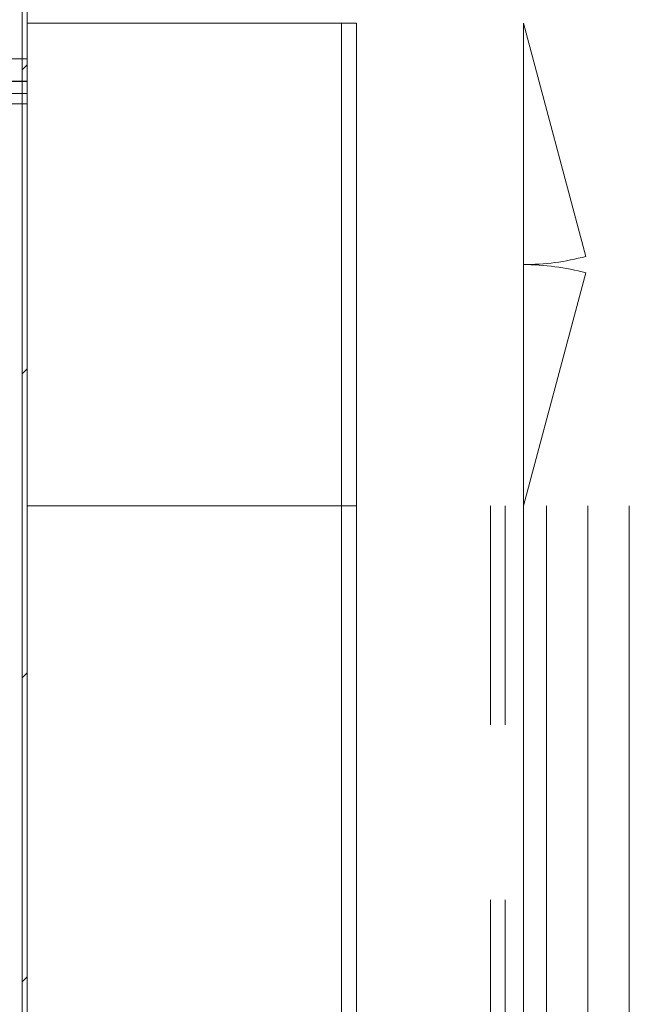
# Model space of a CAD drawing. Header units: millimetres. Extents: x -28277 to 305935, y -19284 to 4746.
# Tile 162 of 256: x 161459 to 162196, y 168 to 1359. Entities that reach past the tile are written whole.
import ezdxf

# ---------------------------------------------------------------- set-up
doc = ezdxf.new("R2010")
doc.units = ezdxf.units.MM
doc.header["$MEASUREMENT"] = 0
doc.linetypes.add('Hidden Line', pattern=[635, 423.333333, -211.666667])
doc.linetypes.add('Wipeout_Contour', pattern=[1000, 0, -1000])
doc.layers.add('Nuevo_08_E_Envans secs', color=7, linetype='Continuous')
doc.layers.add('Nuevo_09_EI_Mobiliari cuines', color=7, linetype='Continuous')
doc.layers.add('Nuevo_08_E_Envans secs_Pluma_Nº__1', color=7, linetype='Continuous', lineweight=5)
doc.layers.add('Nuevo_09_EI_Mobiliari cuines_Pluma_Nº__1', color=7, linetype='Continuous', lineweight=5)
doc.layers.add('Nuevo_08_E_Envans secs_Pluma_Nº__171', color=171, linetype='Continuous', lineweight=13, true_color=0xaaaaff)

# ---------------------------------------------------------------- blocks, each defined once
blk = doc.blocks.new('Armario Base 27_2')
at = {"layer": 'Nuevo_09_EI_Mobiliari cuines_Pluma_Nº__1', "color": 7, "linetype": 'Continuous', "lineweight": 5}
for p, q in [((0, -628), (900, -628)), ((0, -678), (900, -678)), ((0, -728), (900, -728))]:
    blk.add_line(p, q, dxfattribs=at)
at = {"color": 254, "linetype": 'Wipeout_Contour', "lineweight": 0, "ltscale": 2582.67947}
blk.add_wipeout([(0, -600), (900, -600), (900, 0), (0, 0)], dxfattribs=at).dxf.layer = 'Nuevo_09_EI_Mobiliari cuines'
at = {"layer": 'Nuevo_09_EI_Mobiliari cuines_Pluma_Nº__1', "color": 7, "linetype": 'Hidden Line', "lineweight": 5}
for p, q in [((0, -560), (900, -560)), ((0, -578), (900, -578))]:
    blk.add_line(p, q, dxfattribs=at)
at = {"layer": 'Nuevo_09_EI_Mobiliari cuines_Pluma_Nº__1', "color": 7, "linetype": 'Continuous', "lineweight": 5}
blk.add_line((0, -600), (900, -600), dxfattribs=at)
blk = doc.blocks.new('Muro_133_7', base_point=(161403.2, -1194))
at = {"color": 254, "linetype": 'Wipeout_Contour', "lineweight": 0, "ltscale": 645892.673032}
blk.add_wipeout([(161468.2, -1129), (161468.2, 1963.6), (161462.2, 1963.6), (161462.2, -1129)], dxfattribs=at).dxf.layer = 'Nuevo_08_E_Envans secs'
at = {"layer": 'Nuevo_08_E_Envans secs_Pluma_Nº__171', "linetype": 'Continuous', "lineweight": 13, "true_color": 0xaaaaff}
h = blk.add_hatch(dxfattribs=at)
h.set_pattern_fill('Panellat_HPL_0007', color=161, style=0, pattern_type=2)
h.set_pattern_definition([(45, (184431.64, 0), (-367.696, 367.696), [390, -130]), (45, (184431.64, 367.7), (-367.696, 367.696), [390, -130])])
h.paths.add_polyline_path([(161468.2, -1129), (161468.2, 1963.6), (161462.2, 1963.6), (161462.2, -1129)])
at = {"layer": 'Nuevo_08_E_Envans secs_Pluma_Nº__1', "color": 7, "linetype": 'Continuous', "lineweight": 5}
blk.add_line((161462.2, -1129), (161462.2, 1963.6), dxfattribs=at)
at = {"layer": 'Nuevo_08_E_Envans secs_Pluma_Nº__1', "color": 7, "linetype": 'Continuous', "lineweight": 5, "flags": 128}
blk.add_lwpolyline([(161468.2, -1129), (161468.2, 1963.6)], dxfattribs=at)
blk = doc.blocks.new('Módulo Base Doble Puerta 24_2')
at = {"layer": 'Nuevo_09_EI_Mobiliari cuines_Pluma_Nº__1', "color": 7, "linetype": 'Continuous', "lineweight": 5}
for p, q in [((0, 600), (583.8, 600)), ((0, 580), (583.8, 580)), ((0, 0), (583.8, 0)), ((0, 0), (282, -75.6)), ((583.8, 0), (301.9, -75.6))]:
    blk.add_line(p, q, dxfattribs=at)
at = {"layer": 'Nuevo_09_EI_Mobiliari cuines_Pluma_Nº__1', "color": 7, "linetype": 'Continuous', "lineweight": 5, "flags": 128}
for points in [[(486.5, 600), (513.5, 600), (513.5, 620), (486.5, 620)], [(498.9, 600), (540.9, 600), (540.9, 620), (498.9, 620)], [(513.9, 600), (540.9, 600), (540.9, 620), (513.9, 620)]]:
    blk.add_lwpolyline(points, close=True, dxfattribs=at)
at = {"layer": 'Nuevo_09_EI_Mobiliari cuines_Pluma_Nº__1', "color": 7, "linetype": 'Continuous', "lineweight": 5}
for centre, start, end in [((0, 0), 345, 0), ((583.8, 0), 180, 195)]:
    blk.add_arc(centre, 291.9, start, end, dxfattribs=at)
blk = doc.blocks.new('Armario Mural 27')
at = {"color": 254, "linetype": 'Wipeout_Contour', "lineweight": 0, "ltscale": 2283.12329}
blk.add_wipeout([(0, -398), (900, -398), (900, 0), (0, 0)], dxfattribs=at).dxf.layer = 'Nuevo_09_EI_Mobiliari cuines'
at = {"layer": 'Nuevo_09_EI_Mobiliari cuines_Pluma_Nº__1', "color": 7, "linetype": 'Continuous', "lineweight": 5}
blk.add_line((0, -380), (900, -380), dxfattribs=at)
at = {"layer": 'Nuevo_09_EI_Mobiliari cuines_Pluma_Nº__1', "color": 7, "linetype": 'Continuous', "lineweight": 5, "flags": 128}
blk.add_lwpolyline([(0, -398), (900, -398), (900, 0), (0, 0)], close=True, dxfattribs=at)
blk = doc.blocks.new('Armario Mural 27_4')
at = {"color": 254, "linetype": 'Wipeout_Contour', "lineweight": 0, "ltscale": 1689.425196}
blk.add_wipeout([(0, -398), (583.8, -398), (583.8, 0), (0, 0)], dxfattribs=at).dxf.layer = 'Nuevo_09_EI_Mobiliari cuines'
at = {"layer": 'Nuevo_09_EI_Mobiliari cuines_Pluma_Nº__1', "color": 7, "linetype": 'Continuous', "lineweight": 5}
blk.add_line((0, -380), (583.8, -380), dxfattribs=at)
at = {"layer": 'Nuevo_09_EI_Mobiliari cuines_Pluma_Nº__1', "color": 7, "linetype": 'Continuous', "lineweight": 5, "flags": 128}
blk.add_lwpolyline([(0, -398), (583.8, -398), (583.8, 0), (0, 0)], close=True, dxfattribs=at)

msp = doc.modelspace()

# ---------------------------------------------------------------- block references
at = {"layer": 'Nuevo_09_EI_Mobiliari cuines_Pluma_Nº__1', "color": 7, "linetype": 'Continuous', "lineweight": 5, "zscale": 1000, "rotation": 89.99999999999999}
msp.add_blockref('Armario Base 27_2', (161468.225, -128.976), dxfattribs=at)

# ---------------------------------------------------------------- next in the draw order: block references
at = {"layer": 'Nuevo_08_E_Envans secs', "color": 7, "lineweight": 20}
msp.add_blockref('Muro_133_7', (161403.225, -1193.976), dxfattribs=at)

# ---------------------------------------------------------------- next in the draw order: block references
at = {"layer": 'Nuevo_09_EI_Mobiliari cuines_Pluma_Nº__1', "color": 7, "linetype": 'Continuous', "lineweight": 5, "zscale": 1000, "rotation": 89.99999999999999}
msp.add_blockref('Módulo Base Doble Puerta 24_2', (162068.225, 771.024), dxfattribs=at)

# ---------------------------------------------------------------- next in the draw order: block references
msp.add_blockref('Armario Mural 27', (161468.225, -128.976), dxfattribs=at)

# ---------------------------------------------------------------- next in the draw order: block references
msp.add_blockref('Armario Mural 27_4', (161468.225, 771.024), dxfattribs=at)

doc.saveas('drawing.dxf')
